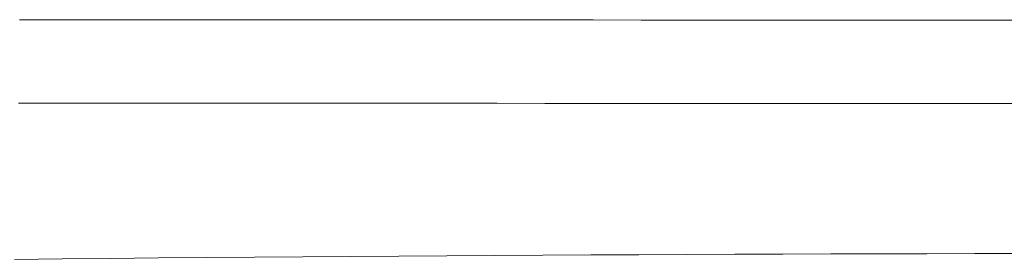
# Model space of a CAD drawing. Header units: inches. Extents: x 57112 to 98566, y -51777 to -16564.
# Tile 16 of 138: x 71676.79 to 71689.39, y -21180.33 to -21177.26. Entities that reach past the tile are written whole.
import ezdxf

# ---------------------------------------------------------------- set-up
doc = ezdxf.new("R2010")
doc.units = ezdxf.units.IN
doc.header["$MEASUREMENT"] = 0
doc.layers.get('0').update_dxf_attribs({"color": 251, "lineweight": 0})

# ---------------------------------------------------------------- blocks, each defined once
blk = doc.blocks.new('A$C6761DF6A')
for points in [[(2217.928, 781.996), (2221.328, 781.994), (2224.728, 781.992), (2228.127, 781.99), (2231.527, 781.988), (2234.927, 781.987), (2238.326, 781.985), (2241.726, 781.983), (2245.126, 781.982), (2248.525, 781.98), (2251.925, 781.979), (2255.325, 781.978), (2258.724, 781.976), (2262.124, 781.975), (2265.524, 781.974), (2268.923, 781.974), (2272.323, 781.973), (2275.723, 781.972), (2279.122, 781.972), (2282.522, 781.971), (2285.922, 781.971), (2289.321, 781.97)], [(2217.85, 776.066), (2221.253, 776.064), (2224.655, 776.062), (2228.058, 776.06), (2231.461, 776.058), (2234.864, 776.056), (2238.267, 776.054), (2241.67, 776.053), (2245.073, 776.051), (2248.476, 776.05), (2251.879, 776.049), (2255.282, 776.047), (2258.685, 776.046), (2262.088, 776.045), (2265.491, 776.044), (2268.894, 776.043), (2272.297, 776.043), (2275.7, 776.042), (2279.103, 776.041), (2282.506, 776.041), (2285.909, 776.04), (2289.312, 776.04)], [(2289.277, 765.361), (2285.863, 765.356), (2282.448, 765.349), (2279.034, 765.341), (2275.619, 765.332), (2272.205, 765.321), (2268.79, 765.309), (2265.376, 765.295), (2261.961, 765.279), (2258.547, 765.263), (2255.132, 765.245), (2251.718, 765.225), (2248.304, 765.204), (2244.889, 765.181), (2241.475, 765.157), (2238.06, 765.132), (2234.646, 765.105), (2231.232, 765.076), (2227.817, 765.047), (2224.403, 765.015), (2220.989, 764.983), (2217.574, 764.948)]]:
    blk.add_lwpolyline(points)

msp = doc.modelspace()

# ---------------------------------------------------------------- block references
at = {"color": 6, "linetype": 'Continuous', "lineweight": 60, "ltscale": 8, "xscale": 0.18, "yscale": 0.18, "zscale": 0.18}
msp.add_blockref('A$C6761DF6A', (71277.559, -21318.021), dxfattribs=at)

doc.saveas('drawing.dxf')
